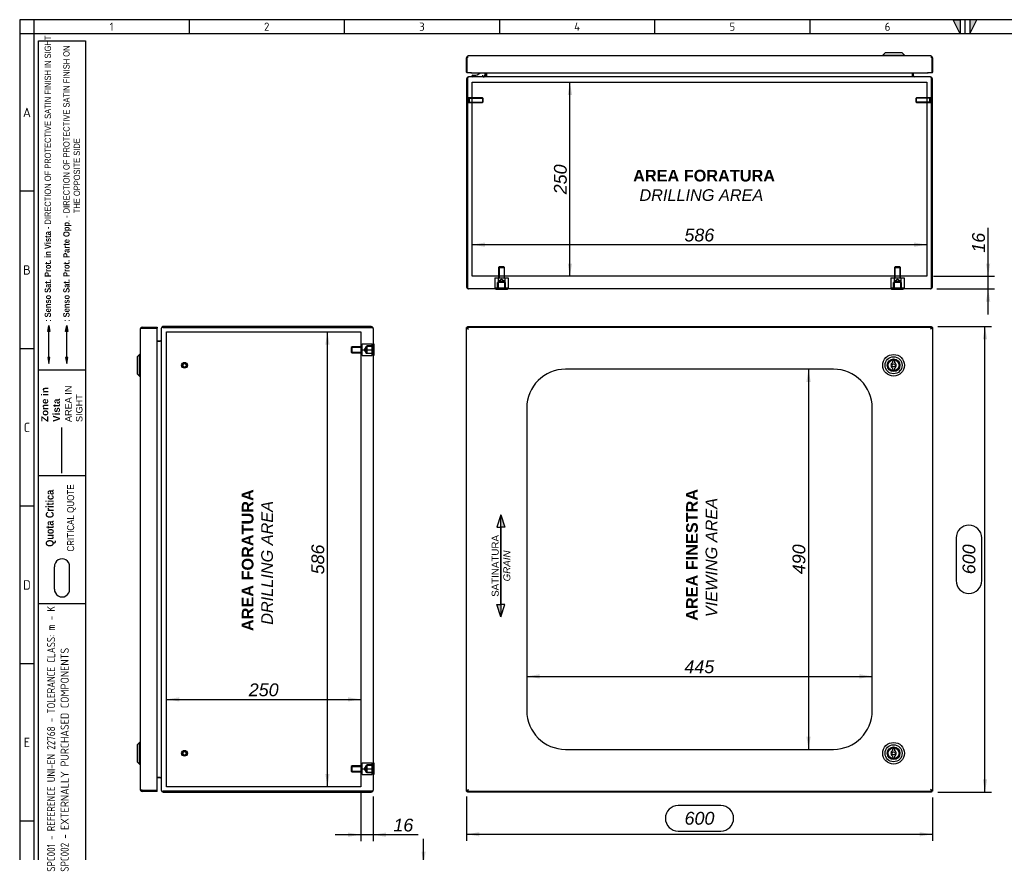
# Model space of a CAD drawing. Extents: x 6 to 412, y 11 to 288.
# Tile 2 of 3: x 6 to 218, y 109 to 288. Entities that reach past the tile are written whole.
import ezdxf
from ezdxf.enums import TextEntityAlignment as Align
from ezdxf.lldxf.tags import DXFTag

# ---------------------------------------------------------------- set-up
doc = ezdxf.new("R2010")
doc.units = 0
doc.layers.get('0').update_dxf_attribs({"linetype": 'CONTINUOUS'})
for name, color, linetype in [('_TRANSLATION', 7, 'CONTINUOUS'), ('AE00417_01', 7, 'CONTINUOUS'), ('AE00907_02', 7, 'CONTINUOUS'), ('C0000000', 7, 'CONTINUOUS'), ('C0000000_04', 7, 'CONTINUOUS'), ('C0000000_05', 7, 'CONTINUOUS'), ('C0000000_08', 7, 'CONTINUOUS'), ('C0000000_22', 7, 'CONTINUOUS'), ('C0000000_65', 7, 'CONTINUOUS'), ('DEFAULT', 7, 'CONTINUOUS'), ('DV2_DEFAULT', 7, 'CONTINUOUS'), ('DV6_DEFAULT', 7, 'CONTINUOUS'), ('SERRATURA_INF', 7, 'CONTINUOUS'), ('SERRATURA_SUP', 7, 'CONTINUOUS')]:
    doc.layers.add(name, color=color, linetype=linetype)
doc.styles.add('SEACAD_ARIAL', font='arial.ttf')
doc.styles.add('SEACAD_ARIALI', font='ariali.ttf')
tags = doc.linetypes.add('CENTER2', pattern=[28.575, 19.05, -3.175, 3.175, -3.175]).pattern_tags.tags
tags[10:11] = [DXFTag(74, 4), DXFTag(75, 0), DXFTag(340, '0'), DXFTag(46, 0.0), DXFTag(50, 0.0), DXFTag(44, 0.0), DXFTag(45, 0.0)]
tags[8:9] = [DXFTag(74, 4), DXFTag(75, 0), DXFTag(340, '0'), DXFTag(46, 0.0), DXFTag(50, 0.0), DXFTag(44, 0.0), DXFTag(45, 0.0)]
tags[6:7] = [DXFTag(74, 4), DXFTag(75, 0), DXFTag(340, '0'), DXFTag(46, 0.0), DXFTag(50, 0.0), DXFTag(44, 0.0), DXFTag(45, 0.0)]
tags[4:5] = [DXFTag(74, 4), DXFTag(75, 0), DXFTag(340, '0'), DXFTag(46, 0.0), DXFTag(50, 0.0), DXFTag(44, 0.0), DXFTag(45, 0.0)]
tags = doc.linetypes.add('DASHDOT2', pattern=[12.7, 6.35, -3.175, 0, -3.175]).pattern_tags.tags
tags[10:11] = [DXFTag(74, 4), DXFTag(75, 0), DXFTag(340, '0'), DXFTag(46, 0.0), DXFTag(50, 0.0), DXFTag(44, 0.0), DXFTag(45, 0.0)]
tags[8:9] = [DXFTag(74, 4), DXFTag(75, 0), DXFTag(340, '0'), DXFTag(46, 0.0), DXFTag(50, 0.0), DXFTag(44, 0.0), DXFTag(45, 0.0)]
tags[6:7] = [DXFTag(74, 4), DXFTag(75, 0), DXFTag(340, '0'), DXFTag(46, 0.0), DXFTag(50, 0.0), DXFTag(44, 0.0), DXFTag(45, 0.0)]
tags[4:5] = [DXFTag(74, 4), DXFTag(75, 0), DXFTag(340, '0'), DXFTag(46, 0.0), DXFTag(50, 0.0), DXFTag(44, 0.0), DXFTag(45, 0.0)]
tags = doc.linetypes.add('HIDDEN2', pattern=[4.7625, 3.175, -1.5875]).pattern_tags.tags
tags[6:7] = [DXFTag(74, 4), DXFTag(75, 0), DXFTag(340, '0'), DXFTag(46, 0.0), DXFTag(50, 0.0), DXFTag(44, 0.0), DXFTag(45, 0.0)]
tags[4:5] = [DXFTag(74, 4), DXFTag(75, 0), DXFTag(340, '0'), DXFTag(46, 0.0), DXFTag(50, 0.0), DXFTag(44, 0.0), DXFTag(45, 0.0)]
doc.dimstyles.new('ISO', dxfattribs={"dimtxt": 0.458333, "dimasz": 0.458333, "dimexe": 0.229167, "dimexo": 0.229167, "dimgap": 0.114583, "dimtad": 1, "dimdec": 1, "dimlfac": 6, "dimtxsty": 'SEACAD_ARIAL', "dimsah": 1, "dimcen": 0.229167, "dimadec": 1, "dimazin": 3, "dimtfac": 0.7, "dimtdec": 3, "dimtmove": 0, "dimatfit": 3})

# ---------------------------------------------------------------- blocks, each defined once
blk = doc.blocks.new('SE')
at = {"layer": 'C0000000_22', "color": 7, "linetype": 'CONTINUOUS'}
for p, q in [((102.17, 221.5), (102.24, 221.46)), ((102.17, 221.5), (102.24, 221.5)), ((102.17, 221.3), (102.17, 221.5)), ((102.46, 221.53), (102.37, 221.7)), ((102.37, 221.7), (102.37, 221.53)), ((102.37, 221.7), (201.97, 221.7)), ((201.97, 221.7), (201.88, 221.53)), ((201.97, 221.7), (201.97, 221.53)), ((202.11, 221.46), (202.17, 221.5)), ((202.17, 221.5), (202.11, 221.5)), ((202.17, 221.5), (202.17, 121.9)), ((102.17, 121.9), (102.17, 122.1)), ((102.24, 121.93), (102.17, 121.9)), ((102.17, 121.9), (102.24, 121.9)), ((102.37, 121.7), (102.46, 121.86)), ((102.37, 121.7), (102.37, 121.86)), ((201.97, 121.7), (102.37, 121.7)), ((201.88, 121.86), (201.97, 121.7)), ((201.97, 121.7), (201.97, 121.86)), ((202.17, 121.9), (202.11, 121.93)), ((202.17, 121.9), (202.11, 121.9))]:
    blk.add_line(p, q, dxfattribs=at)
at = {"layer": 'C0000000_65', "color": 7, "linetype": 'CONTINUOUS'}
for p, q in [((102.17, 221.3), (102.37, 221.3)), ((102.17, 122.1), (102.17, 221.3)), ((102.24, 221.53), (102.24, 221.33)), ((102.24, 221.53), (102.4, 221.53)), ((102.24, 221.33), (102.4, 221.33)), ((102.37, 221.3), (102.59, 221.11)), ((102.43, 221.3), (102.37, 221.3)), ((102.37, 221.3), (102.37, 221.3)), ((102.37, 221.3), (102.37, 221.3)), ((102.4, 221.53), (102.4, 221.33)), ((102.4, 221.53), (201.94, 221.53)), ((102.4, 221.33), (102.59, 221.11)), ((102.57, 221.13), (102.57, 221.13)), ((201.94, 221.33), (201.75, 221.11)), ((201.97, 221.3), (201.75, 221.11)), ((201.77, 221.13), (201.77, 221.13)), ((201.91, 221.3), (201.97, 221.3)), ((201.94, 221.53), (201.94, 221.33)), ((201.94, 221.53), (202.11, 221.53)), ((201.94, 221.33), (202.11, 221.33)), ((202.17, 221.3), (201.97, 221.3)), ((201.97, 221.3), (201.97, 221.3)), ((201.97, 221.3), (201.97, 221.3)), ((202.11, 221.53), (202.11, 221.33)), ((202.17, 221.3), (202.17, 122.1)), ((180.92, 212.53), (123.42, 212.53)), ((115.09, 204.2), (115.09, 139.2)), ((189.25, 139.2), (189.25, 204.2)), ((123.42, 130.86), (180.92, 130.86)), ((102.17, 122.1), (102.37, 122.1)), ((102.24, 121.86), (102.24, 122.06)), ((102.4, 122.06), (102.24, 122.06)), ((102.4, 121.86), (102.24, 121.86)), ((102.37, 122.1), (102.59, 122.28)), ((102.43, 122.1), (102.37, 122.1)), ((102.37, 122.1), (102.37, 122.1)), ((102.37, 122.1), (102.37, 122.1)), ((102.4, 122.06), (102.59, 122.28)), ((102.4, 121.86), (102.4, 122.06)), ((201.94, 121.86), (102.4, 121.86)), ((102.57, 122.26), (102.57, 122.27)), ((201.94, 122.06), (201.75, 122.28)), ((201.97, 122.1), (201.75, 122.28)), ((201.77, 122.27), (201.77, 122.26)), ((201.91, 122.1), (201.97, 122.1)), ((201.94, 121.86), (201.94, 122.06)), ((202.11, 122.06), (201.94, 122.06)), ((202.11, 121.86), (201.94, 121.86)), ((202.17, 122.1), (201.97, 122.1)), ((201.97, 122.1), (201.97, 122.1)), ((201.97, 122.1), (201.97, 122.1)), ((202.11, 121.86), (202.11, 122.06))]:
    blk.add_line(p, q, dxfattribs=at)
for centre, start, end in [((123.42, 204.2), 90, 180), ((180.92, 204.2), 0, 90), ((123.42, 139.2), 180, 270), ((180.92, 139.2), 270, 0)]:
    blk.add_arc(centre, 8.33, start, end, dxfattribs=at)
at = {"layer": 'SERRATURA_INF', "color": 7, "linetype": 'CONTINUOUS'}
for p, q in [((193.59, 130.78), (193.59, 130.56)), ((193.59, 129.5), (193.59, 129.28)), ((194.09, 130.56), (194.09, 130.78)), ((194.09, 129.28), (194.09, 129.5))]:
    blk.add_line(p, q, dxfattribs=at)
for radius in [2.33, 1.83, 1.36, 1.33, 1.17, 0.333]:
    blk.add_circle((193.84, 130.03), radius, dxfattribs=at)
for centre, radius, start, end in [((193.84, 130.03), 0.583, 115.3769, 244.6231), ((193.84, 130.78), 0.25, 0, 180), ((193.84, 129.28), 0.25, 180, 0), ((193.84, 130.03), 0.583, 295.3769, 64.6231)]:
    blk.add_arc(centre, radius, start, end, dxfattribs=at)
at = {"layer": 'SERRATURA_SUP', "color": 7, "linetype": 'CONTINUOUS'}
for p, q in [((193.59, 214.11), (193.59, 213.89)), ((194.09, 213.89), (194.09, 214.11)), ((193.59, 212.84), (193.59, 212.61)), ((194.09, 212.61), (194.09, 212.84))]:
    blk.add_line(p, q, dxfattribs=at)
for radius in [2.33, 1.83, 1.36, 1.33, 1.17, 0.333]:
    blk.add_circle((193.84, 213.36), radius, dxfattribs=at)
for centre, radius, start, end in [((193.84, 213.36), 0.583, 115.3769, 244.6231), ((193.84, 214.11), 0.25, 0, 180), ((193.84, 213.36), 0.583, 295.3769, 64.6231), ((193.84, 212.61), 0.25, 180, 0)]:
    blk.add_arc(centre, radius, start, end, dxfattribs=at)
blk = doc.blocks.new('SE1')
at = {"layer": 'AE00417_01', "color": 7, "linetype": 'HIDDEN2'}
for centre, radius in [((41.62, 213.36), 0.625), ((41.62, 213.36), 0.5), ((41.62, 213.36), 0.417), ((41.62, 213.36), 0.375), ((41.62, 130.03), 0.625), ((41.62, 130.03), 0.5), ((41.62, 130.03), 0.417), ((41.62, 130.03), 0.375)]:
    blk.add_circle(centre, radius, dxfattribs=at)
for centre in [(41.62, 213.36), (41.62, 130.03)]:
    blk.add_arc(centre, 0.397, 255, 195, dxfattribs=at)
at = {"layer": 'C0000000_04', "color": 7, "linetype": 'HIDDEN2'}
for p, q in [((79.75, 216.7), (79.75, 217.95)), ((79.75, 217.95), (81.92, 217.95)), ((81.92, 216.7), (81.92, 217.95)), ((77.58, 217.36), (77.42, 217.2)), ((77.42, 217.2), (77.42, 216.2)), ((77.42, 216.2), (77.58, 216.03)), ((77.45, 217.23), (79.75, 217.23)), ((77.45, 216.16), (79.75, 216.16)), ((77.58, 216.03), (77.58, 217.36)), ((79.75, 217.36), (77.58, 217.36)), ((77.58, 216.03), (79.75, 216.03)), ((79.75, 215.45), (79.75, 216.7)), ((79.75, 216.7), (81.92, 216.7)), ((80.58, 217.39), (80.16, 216.7)), ((80.16, 216.7), (80.58, 216)), ((80.58, 217.39), (80.58, 216)), ((80.75, 217.39), (80.58, 217.39)), ((80.58, 216), (80.75, 216)), ((81.92, 217.53), (80.75, 217.53)), ((80.75, 217.53), (80.75, 215.86)), ((81.92, 217.39), (80.75, 217.39)), ((80.75, 216), (81.92, 216)), ((81.92, 215.86), (80.75, 215.86)), ((81.92, 215.45), (81.92, 216.7)), ((79.75, 215.45), (81.92, 215.45)), ((77.58, 127.36), (77.42, 127.2)), ((77.42, 127.2), (77.42, 126.2)), ((77.45, 127.23), (79.75, 127.23)), ((77.58, 126.03), (77.58, 127.36)), ((79.75, 127.36), (77.58, 127.36)), ((79.75, 126.7), (79.75, 127.95)), ((79.75, 127.95), (81.92, 127.95)), ((80.58, 127.39), (80.16, 126.7)), ((80.58, 127.39), (80.58, 126)), ((80.75, 127.39), (80.58, 127.39)), ((81.92, 127.53), (80.75, 127.53)), ((80.75, 127.53), (80.75, 125.86)), ((81.92, 127.39), (80.75, 127.39)), ((81.92, 126.7), (81.92, 127.95)), ((77.42, 126.2), (77.58, 126.03)), ((77.45, 126.16), (79.75, 126.16)), ((77.58, 126.03), (79.75, 126.03)), ((79.75, 125.45), (79.75, 126.7)), ((79.75, 126.7), (81.92, 126.7)), ((79.75, 125.45), (81.92, 125.45)), ((80.16, 126.7), (80.58, 126)), ((80.58, 126), (80.75, 126)), ((80.75, 126), (81.92, 126)), ((81.92, 125.86), (80.75, 125.86)), ((81.92, 125.45), (81.92, 126.7))]:
    blk.add_line(p, q, dxfattribs=at)
at = {"layer": 'C0000000_05', "color": 7, "linetype": 'CONTINUOUS'}
for p, q in [((82.28, 217.95), (82.12, 217.95)), ((82.28, 217.95), (82.28, 215.45)), ((82.12, 215.45), (82.28, 215.45)), ((82.28, 127.95), (82.12, 127.95)), ((82.28, 127.95), (82.28, 125.45)), ((82.12, 125.45), (82.28, 125.45))]:
    blk.add_line(p, q, dxfattribs=at)
at = {"layer": 'C0000000_22', "color": 7, "linetype": 'CONTINUOUS'}
for p, q in [((36.62, 221.28), (36.62, 122.11)), ((36.62, 221.28), (36.62, 221.28)), ((81.7, 221.7), (37.03, 221.7)), ((37.03, 221.5), (81.7, 221.5)), ((81.7, 221.5), (37.03, 221.5)), ((81.7, 221.5), (82.06, 221.5)), ((82.06, 221.5), (81.7, 221.5)), ((82.12, 221.28), (82.12, 122.11)), ((35.78, 218.56), (36.4, 218.56)), ((36.4, 218.56), (35.78, 218.56)), ((36.62, 218.56), (36.4, 218.56)), ((36.4, 124.83), (35.78, 124.83)), ((35.78, 124.83), (36.4, 124.83)), ((36.4, 124.83), (36.62, 124.83)), ((36.62, 122.11), (36.62, 122.11)), ((37.03, 121.9), (81.7, 121.9)), ((81.7, 121.9), (37.03, 121.9)), ((37.03, 121.7), (81.7, 121.7)), ((82.06, 121.9), (81.7, 121.9)), ((81.7, 121.9), (82.06, 121.9))]:
    blk.add_line(p, q, dxfattribs=at)
for centre, radius, start, end in [((37.03, 221.28), 0.417, 90, 180), ((81.7, 221.28), 0.417, 31.3323, 90), ((81.7, 221.28), 0.417, 0, 31.3323), ((36.4, 218.78), 0.217, 270, 0), ((36.4, 124.61), 0.217, 0, 90), ((37.03, 122.11), 0.417, 180, 270), ((81.7, 122.11), 0.417, 270, 328.6677), ((81.7, 122.11), 0.417, 328.6677, 0)]:
    blk.add_arc(centre, radius, start, end, dxfattribs=at)
for centre, major_axis, ratio, start_param, end_param in [((37.03, 221.28), (-0.417, 0), 0.52, 4.712389, 6.283185), ((81.7, 221.28), (-0.417, 0), 0.997824, 3.141593, 3.688444), ((37.03, 122.11), (0.417, 0), 0.52, 3.141593, 4.712389), ((81.7, 122.11), (-0.417, 0), 0.997824, 2.594742, 3.141593)]:
    blk.add_ellipse(centre, major_axis=major_axis, ratio=ratio, start_param=start_param, end_param=end_param, dxfattribs=at)
at = {"layer": 'C0000000_65', "color": 7, "linetype": 'CONTINUOUS'}
for p, q in [((32.12, 221.11), (32.12, 122.28)), ((32.18, 221.33), (32.53, 221.33)), ((32.53, 221.3), (32.18, 221.3)), ((32.53, 221.53), (35.78, 221.53)), ((32.53, 221.53), (32.53, 221.33)), ((32.53, 221.33), (35.78, 221.33)), ((35.58, 221.3), (32.53, 221.3)), ((33.67, 221.3), (33.67, 221.33)), ((33.67, 221.33), (34.17, 221.33)), ((35.58, 221.33), (34.17, 221.33)), ((35.58, 221.3), (35.78, 221.3)), ((35.78, 221.53), (35.78, 221.33)), ((35.78, 122.1), (35.78, 221.3)), ((32.53, 122.1), (32.18, 122.1)), ((32.18, 122.06), (32.53, 122.06)), ((32.53, 122.1), (35.58, 122.1)), ((32.53, 121.86), (32.53, 122.06)), ((35.78, 122.06), (32.53, 122.06)), ((35.78, 121.86), (32.53, 121.86)), ((33.67, 122.06), (33.67, 122.1)), ((34.17, 122.06), (33.67, 122.06)), ((35.58, 122.06), (34.17, 122.06)), ((35.58, 122.1), (35.78, 122.1)), ((35.78, 121.86), (35.78, 122.06))]:
    blk.add_line(p, q, dxfattribs=at)
for centre, radius, start, end in [((32.53, 221.11), 0.417, 148.6677, 180), ((32.53, 221.11), 0.417, 90, 148.6677), ((32.53, 221.11), 0.217, 90, 122.2042), ((35.58, 221.33), 0.000333, 270, 90), ((35.58, 221.33), 0.2, 350.5187, 0.0953), ((32.53, 122.28), 0.417, 180, 211.3323), ((32.53, 122.28), 0.417, 211.3323, 270), ((32.53, 122.28), 0.217, 237.7958, 270), ((35.58, 122.06), 0.000333, 270, 90), ((35.58, 122.06), 0.2, 359.9047, 9.4813)]:
    blk.add_arc(centre, radius, start, end, dxfattribs=at)
for centre, start_param, end_param in [((32.53, 221.11), 2.594742, 3.141593), ((32.53, 122.28), 3.141593, 3.688444)]:
    blk.add_ellipse(centre, major_axis=(0.417, 0), ratio=0.846154, start_param=start_param, end_param=end_param, dxfattribs=at)
at = {"layer": 'DV2_DEFAULT', "color": 7, "linetype": 'CENTER2'}
for p, q in [((37.78, 122.86), (37.78, 220.53)), ((37.78, 220.53), (79.45, 220.53)), ((79.45, 220.53), (79.45, 122.86)), ((79.45, 122.86), (37.78, 122.86))]:
    blk.add_line(p, q, dxfattribs=at)
at = {"layer": 'SERRATURA_INF', "color": 7, "linetype": 'CONTINUOUS'}
for p, q in [((31.95, 132.36), (31.45, 131.86)), ((31.45, 131.86), (31.45, 128.2)), ((31.95, 127.7), (31.95, 132.36)), ((32.12, 132.36), (31.95, 132.36)), ((31.45, 128.2), (31.95, 127.7)), ((31.95, 127.7), (32.12, 127.7))]:
    blk.add_line(p, q, dxfattribs=at)
at = {"layer": 'SERRATURA_SUP', "color": 7, "linetype": 'CONTINUOUS'}
for p, q in [((31.95, 215.7), (31.45, 215.2)), ((31.95, 211.03), (31.95, 215.7)), ((32.12, 215.7), (31.95, 215.7)), ((31.45, 215.2), (31.45, 211.53)), ((31.45, 211.53), (31.95, 211.03)), ((31.95, 211.03), (32.12, 211.03))]:
    blk.add_line(p, q, dxfattribs=at)
blk = doc.blocks.new('SE5')
at = {"layer": 'AE00417_01', "color": 7, "linetype": 'HIDDEN2'}
for p, q in [((102.54, 270.93), (102.37, 270.93)), ((102.54, 270.93), (102.54, 269.68)), ((102.7, 270.8), (102.7, 269.8)), ((105.58, 270.8), (102.7, 270.8)), ((102.7, 270.7), (105.68, 270.7)), ((105.58, 270.8), (105.58, 269.8)), ((105.7, 270.68), (105.58, 270.8)), ((105.7, 269.93), (105.7, 270.68)), ((198.76, 270.8), (198.64, 270.68)), ((198.64, 270.68), (198.64, 269.93)), ((201.64, 270.7), (198.66, 270.7)), ((198.76, 269.8), (198.76, 270.8)), ((201.64, 270.8), (198.76, 270.8)), ((201.64, 269.8), (201.64, 270.8)), ((201.8, 269.68), (201.8, 270.93)), ((201.97, 270.93), (201.8, 270.93)), ((102.37, 269.68), (102.54, 269.68)), ((102.7, 269.9), (105.68, 269.9)), ((102.7, 269.8), (105.58, 269.8)), ((105.58, 269.8), (105.7, 269.93)), ((198.64, 269.93), (198.76, 269.8)), ((201.64, 269.9), (198.66, 269.9)), ((198.76, 269.8), (201.64, 269.8)), ((201.8, 269.68), (201.97, 269.68))]:
    blk.add_line(p, q, dxfattribs=at)
at = {"layer": 'AE00417_01', "color": 7, "linetype": 'CONTINUOUS'}
for p, q in [((102.37, 270.93), (102.37, 270.93)), ((201.97, 270.93), (201.97, 270.93)), ((102.37, 269.68), (102.37, 269.68)), ((201.97, 269.68), (201.97, 269.68))]:
    blk.add_line(p, q, dxfattribs=at)
at = {"layer": 'AE00417_01', "color": 7, "linetype": 'HIDDEN2'}
for centre, start, end in [((102.62, 270.8), 180, 0), ((201.72, 270.8), 180, 0), ((102.62, 269.8), 0, 180), ((201.72, 269.8), 0, 180)]:
    blk.add_arc(centre, 0.0833, start, end, dxfattribs=at)
at = {"layer": 'AE00907_02', "color": 7, "linetype": 'CONTINUOUS'}
blk.add_line((102.37, 237.46), (102.37, 230.84), dxfattribs=at)
for centre, start, end in [((103.2, 237.46), 178.0727, 180), ((103.2, 230.84), 180, 181.9273)]:
    blk.add_arc(centre, 0.833, start, end, dxfattribs=at)
at = {"layer": 'C0000000', "color": 7, "linetype": 'CONTINUOUS'}
for p, q in [((103.32, 275.47), (103.32, 275.47)), ((103.49, 275.64), (103.8, 275.64)), ((105.57, 275.64), (105.57, 275.3)), ((106.07, 276.14), (106.07, 275.64))]:
    blk.add_line(p, q, dxfattribs=at)
for centre, radius, start, end in [((103.49, 275.47), 0.167, 90, 180), ((103.49, 275.47), 0.167, 180, 270), ((103.8, 277.47), 1.83, 270, 313.235)]:
    blk.add_arc(centre, radius, start, end, dxfattribs=at)
blk.add_open_spline([(105.74, 275.3), (105.76, 275.3), (105.78, 275.3), (105.82, 275.31), (105.85, 275.32), (105.89, 275.34), (105.9, 275.35), (105.94, 275.37), (105.96, 275.38), (106, 275.43), (106.03, 275.47), (106.06, 275.55), (106.07, 275.59), (106.07, 275.64)], degree=3, knots=[0, 0, 0, 0, 0.125, 0.125, 0.25, 0.25, 0.375, 0.375, 0.5, 0.5, 0.75, 0.75, 1, 1, 1, 1], dxfattribs=at)
at = {"layer": 'C0000000_04', "color": 7, "linetype": 'HIDDEN2'}
for p, q in [((109.17, 234.5), (109, 234.34)), ((109, 234.34), (110.34, 234.34)), ((109, 234.34), (109, 232.17)), ((109.13, 234.46), (109.13, 232.17)), ((110.17, 234.5), (109.17, 234.5)), ((110.34, 234.34), (110.17, 234.5)), ((110.21, 234.46), (110.21, 232.17)), ((110.34, 232.17), (110.34, 234.34)), ((194.17, 234.5), (194, 234.34)), ((194, 234.34), (195.34, 234.34)), ((194, 234.34), (194, 232.17)), ((194.13, 234.46), (194.13, 232.17)), ((195.17, 234.5), (194.17, 234.5)), ((195.34, 234.34), (195.17, 234.5)), ((195.21, 234.46), (195.21, 232.17)), ((195.34, 232.17), (195.34, 234.34)), ((108.23, 232.17), (108.95, 232.17)), ((108.23, 232.17), (108.23, 230)), ((108.84, 230), (108.84, 231.17)), ((110.5, 231.17), (108.84, 231.17)), ((108.95, 232.17), (110.39, 232.17)), ((108.95, 232.17), (108.95, 230)), ((109.67, 231.76), (108.97, 231.34)), ((110.37, 231.34), (108.97, 231.34)), ((108.97, 231.34), (108.97, 231.17)), ((108.97, 231.17), (108.97, 230)), ((110.37, 231.34), (109.67, 231.76)), ((110.37, 231.17), (110.37, 231.34)), ((110.37, 230), (110.37, 231.17)), ((110.39, 232.17), (111.11, 232.17)), ((110.39, 232.17), (110.39, 230)), ((110.5, 230), (110.5, 231.17)), ((111.11, 232.17), (111.11, 230)), ((193.23, 232.17), (193.95, 232.17)), ((193.23, 232.17), (193.23, 230)), ((193.84, 230), (193.84, 231.17)), ((195.5, 231.17), (193.84, 231.17)), ((193.95, 232.17), (195.39, 232.17)), ((193.95, 232.17), (193.95, 230)), ((194.67, 231.76), (193.97, 231.34)), ((195.37, 231.34), (193.97, 231.34)), ((193.97, 231.34), (193.97, 231.17)), ((193.97, 231.17), (193.97, 230)), ((195.37, 231.34), (194.67, 231.76)), ((195.37, 231.17), (195.37, 231.34)), ((195.37, 230), (195.37, 231.17)), ((195.39, 232.17), (196.11, 232.17)), ((195.39, 232.17), (195.39, 230)), ((195.5, 230), (195.5, 231.17)), ((196.11, 232.17), (196.11, 230)), ((108.23, 230), (108.95, 230)), ((108.95, 230), (110.39, 230)), ((110.39, 230), (111.11, 230)), ((193.23, 230), (193.95, 230)), ((193.95, 230), (195.39, 230)), ((195.39, 230), (196.11, 230))]:
    blk.add_line(p, q, dxfattribs=at)
at = {"layer": 'C0000000_05', "color": 7, "linetype": 'CONTINUOUS'}
for p, q in [((108.42, 229.8), (108.42, 229.64)), ((110.92, 229.64), (108.42, 229.64)), ((110.92, 229.64), (110.92, 229.8)), ((193.42, 229.8), (193.42, 229.64)), ((195.92, 229.64), (193.42, 229.64)), ((195.92, 229.64), (195.92, 229.8))]:
    blk.add_line(p, q, dxfattribs=at)
at = {"layer": 'C0000000_08', "color": 7, "linetype": 'CONTINUOUS'}
for p, q in [((102.37, 271.19), (102.37, 271.19)), ((102.37, 259.19), (102.37, 259.19))]:
    blk.add_line(p, q, dxfattribs=at)
at = {"layer": 'C0000000_22', "color": 7, "linetype": 'CONTINUOUS'}
for p, q in [((102.17, 274.89), (102.17, 230.22)), ((102.37, 274.89), (102.37, 237.46)), ((102.37, 230.22), (102.37, 274.89)), ((102.59, 275.3), (102.59, 275.3)), ((201.75, 275.3), (102.59, 275.3)), ((106.22, 276.14), (106.22, 275.52)), ((106.42, 276.14), (106.42, 275.52)), ((106.42, 275.52), (106.42, 276.14)), ((106.42, 275.52), (106.42, 275.3)), ((197.92, 275.52), (197.92, 276.14)), ((197.92, 276.14), (197.92, 275.52)), ((197.92, 275.52), (197.92, 275.3)), ((198.12, 275.52), (198.12, 276.14)), ((201.75, 275.3), (201.75, 275.3)), ((201.97, 274.89), (201.97, 230.22)), ((201.97, 230.22), (201.97, 274.89)), ((202.17, 230.22), (202.17, 274.89)), ((102.37, 230.84), (102.37, 230.22)), ((102.37, 229.86), (102.37, 230.22)), ((102.37, 230.22), (102.37, 229.86)), ((201.75, 229.8), (102.59, 229.8)), ((201.97, 230.22), (201.97, 229.86)), ((201.97, 229.86), (201.97, 230.22))]:
    blk.add_line(p, q, dxfattribs=at)
for centre, radius, start, end in [((102.59, 274.89), 0.417, 90, 180), ((106, 275.52), 0.217, 270, 0), ((106, 275.52), 0.417, 328.6677, 0), ((198.34, 275.52), 0.417, 180, 211.3323), ((198.34, 275.52), 0.217, 180, 270), ((201.75, 274.89), 0.417, 0, 90), ((102.59, 230.22), 0.417, 180, 238.6677), ((102.59, 230.22), 0.417, 238.6677, 270), ((201.75, 230.22), 0.417, 270, 301.3323), ((201.75, 230.22), 0.417, 301.3323, 0)]:
    blk.add_arc(centre, radius, start, end, dxfattribs=at)
for centre, major_axis, ratio, start_param, end_param in [((102.59, 274.89), (0, -0.417), 0.52, 3.141593, 4.712389), ((201.75, 274.89), (0, 0.417), 0.52, 4.712389, 6.283185), ((102.59, 230.22), (0, 0.417), 0.997824, 2.594742, 3.141593), ((201.75, 230.22), (0, 0.417), 0.997824, 3.141593, 3.688444)]:
    blk.add_ellipse(centre, major_axis=major_axis, ratio=ratio, start_param=start_param, end_param=end_param, dxfattribs=at)
at = {"layer": 'C0000000_65', "color": 7, "linetype": 'CONTINUOUS'}
for p, q in [((102.17, 276.34), (102.17, 279.39)), ((102.4, 279.39), (102.24, 279.39)), ((102.24, 279.39), (102.24, 276.14)), ((102.37, 279.74), (102.37, 279.39)), ((102.4, 279.39), (102.4, 279.74)), ((201.75, 279.8), (102.59, 279.8)), ((201.94, 279.39), (201.94, 279.74)), ((202.11, 279.39), (201.94, 279.39)), ((201.97, 279.74), (201.97, 279.39)), ((202.11, 276.14), (202.11, 279.39)), ((202.17, 279.39), (202.17, 276.34)), ((103.09, 276.14), (102.24, 276.14)), ((103.09, 276.14), (103.09, 276.34)), ((103.09, 276.34), (103.09, 276.34)), ((103.09, 276.34), (103.09, 276.34)), ((103.09, 276.34), (103.09, 276.14)), ((103.09, 276.14), (201.25, 276.14)), ((201.25, 276.34), (201.25, 276.34)), ((201.25, 276.14), (201.25, 276.34)), ((201.25, 276.34), (201.25, 276.34)), ((201.25, 276.34), (201.25, 276.14)), ((202.11, 276.14), (201.25, 276.14))]:
    blk.add_line(p, q, dxfattribs=at)
for centre, radius, start, end in [((102.59, 279.39), 0.417, 121.3323, 180), ((102.59, 279.39), 0.417, 90, 121.3323), ((102.59, 279.39), 0.217, 147.7273, 180), ((201.75, 279.39), 0.417, 58.6677, 90), ((201.75, 279.39), 0.217, 0, 32.2727), ((201.75, 279.39), 0.417, 0, 58.6677), ((102.37, 276.34), 0.2, 180, 227.8905), ((201.97, 276.34), 0.2, 312.1095, 0)]:
    blk.add_arc(centre, radius, start, end, dxfattribs=at)
for centre, start_param, end_param in [((102.59, 279.39), 3.141593, 3.688444), ((201.75, 279.39), 2.594742, 3.141593)]:
    blk.add_ellipse(centre, major_axis=(0, -0.417), ratio=0.845517, start_param=start_param, end_param=end_param, dxfattribs=at)
at = {"layer": 'DV6_DEFAULT', "color": 7, "linetype": 'CENTER2'}
for p, q in [((103.34, 232.47), (103.34, 274.14)), ((103.34, 274.14), (201, 274.14)), ((201, 274.14), (201, 232.47)), ((201, 232.47), (103.34, 232.47))]:
    blk.add_line(p, q, dxfattribs=at)
at = {"layer": 'SERRATURA_INF', "color": 7, "linetype": 'CONTINUOUS'}
for p, q in [((192, 280.47), (191.5, 279.97)), ((191.5, 279.97), (196.17, 279.97)), ((191.5, 279.97), (191.5, 279.8)), ((195.67, 280.47), (192, 280.47)), ((196.17, 279.97), (195.67, 280.47)), ((196.17, 279.8), (196.17, 279.97))]:
    blk.add_line(p, q, dxfattribs=at)
blk = doc.blocks.new('DMBLK174')
at = {"layer": 'DEFAULT', "linetype": 'CONTINUOUS'}
for points in [[(76.7, 112.09), (79.45, 112.55), (76.7, 113.01)], [(84.87, 112.09), (84.87, 113.01), (82.12, 112.55)]]:
    blk.add_hatch(color=7, dxfattribs=at).paths.add_polyline_path(points)
at = {"layer": 'DEFAULT', "color": 7, "linetype": 'CONTINUOUS'}
for p, q in [((79.45, 121.49), (79.45, 111.18)), ((82.12, 120.74), (82.12, 111.18)), ((91.76, 112.55), (73.95, 112.55))]:
    blk.add_line(p, q, dxfattribs=at)
at = {"layer": 'DEFAULT', "color": 7, "linetype": 'CONTINUOUS', "style": 'SEACAD_ARIALI'}
blk.add_text('16', height=2.75, dxfattribs=at).set_placement((86.46, 115.99), align=Align.TOP_LEFT)
blk = doc.blocks.new('DMBLK175')
at = {"layer": 'DEFAULT', "linetype": 'CONTINUOUS'}
for points in [[(71.84, 217.78), (72.76, 217.78), (72.3, 220.53)], [(71.84, 125.61), (72.3, 122.86), (72.76, 125.61)]]:
    blk.add_hatch(color=7, dxfattribs=at).paths.add_polyline_path(points)
at = {"layer": 'DEFAULT', "color": 7, "linetype": 'CONTINUOUS'}
blk.add_line((72.3, 122.86), (72.3, 220.53), dxfattribs=at)
at = {"layer": 'DEFAULT', "color": 7, "linetype": 'CONTINUOUS', "style": 'SEACAD_ARIALI'}
blk.add_text('586', height=2.75, rotation=90, dxfattribs=at).set_placement((68.86, 168.46), align=Align.TOP_LEFT)
blk = doc.blocks.new('DMBLK176')
at = {"layer": 'DEFAULT', "linetype": 'CONTINUOUS'}
for points in [[(40.53, 142.06), (37.78, 141.61), (40.53, 141.15)], [(76.7, 142.06), (76.7, 141.15), (79.45, 141.61)]]:
    blk.add_hatch(color=7, dxfattribs=at).paths.add_polyline_path(points)
at = {"layer": 'DEFAULT', "color": 7, "linetype": 'CONTINUOUS'}
blk.add_line((37.78, 141.61), (79.45, 141.61), dxfattribs=at)
at = {"layer": 'DEFAULT', "color": 7, "linetype": 'CONTINUOUS', "style": 'SEACAD_ARIALI'}
blk.add_text('250', height=2.75, dxfattribs=at).set_placement((55.41, 145.04), align=Align.TOP_LEFT)
blk = doc.blocks.new('DMBLK177')
at = {"layer": 'DEFAULT', "linetype": 'CONTINUOUS'}
for points in [[(214.59, 235.22), (213.68, 235.22), (214.13, 232.47)], [(214.59, 227.05), (214.13, 229.8), (213.68, 227.05)]]:
    blk.add_hatch(color=7, dxfattribs=at).paths.add_polyline_path(points)
at = {"layer": 'DEFAULT', "color": 7, "linetype": 'CONTINUOUS'}
for p, q in [((214.13, 224.3), (214.13, 242.85)), ((202.38, 232.47), (215.51, 232.47)), ((203.13, 229.8), (215.51, 229.8))]:
    blk.add_line(p, q, dxfattribs=at)
at = {"layer": 'DEFAULT', "color": 7, "linetype": 'CONTINUOUS', "style": 'SEACAD_ARIALI'}
blk.add_text('16', height=2.75, rotation=90, dxfattribs=at).set_placement((210.7, 237.55), align=Align.TOP_LEFT)
blk = doc.blocks.new('DMBLK178')
at = {"layer": 'DEFAULT', "linetype": 'CONTINUOUS'}
for points in [[(123.89, 271.39), (124.81, 271.39), (124.35, 274.14)], [(123.89, 235.22), (124.35, 232.47), (124.81, 235.22)]]:
    blk.add_hatch(color=7, dxfattribs=at).paths.add_polyline_path(points)
at = {"layer": 'DEFAULT', "color": 7, "linetype": 'CONTINUOUS'}
blk.add_line((124.35, 232.47), (124.35, 274.14), dxfattribs=at)
at = {"layer": 'DEFAULT', "color": 7, "linetype": 'CONTINUOUS', "style": 'SEACAD_ARIALI'}
blk.add_text('250', height=2.75, rotation=90, dxfattribs=at).set_placement((120.92, 250.09), align=Align.TOP_LEFT)
blk = doc.blocks.new('DMBLK179')
at = {"layer": 'DEFAULT', "linetype": 'CONTINUOUS'}
for points in [[(106.09, 239.73), (103.34, 239.27), (106.09, 238.81)], [(198.25, 239.73), (198.25, 238.81), (201, 239.27)]]:
    blk.add_hatch(color=7, dxfattribs=at).paths.add_polyline_path(points)
at = {"layer": 'DEFAULT', "color": 7, "linetype": 'CONTINUOUS'}
blk.add_line((103.34, 239.27), (201, 239.27), dxfattribs=at)
at = {"layer": 'DEFAULT', "color": 7, "linetype": 'CONTINUOUS', "style": 'SEACAD_ARIALI'}
blk.add_text('586', height=2.75, dxfattribs=at).set_placement((148.93, 242.71), align=Align.TOP_LEFT)
blk = doc.blocks.new('DMBLK180')
at = {"layer": 'DEFAULT', "linetype": 'CONTINUOUS'}
for points in [[(92.48, 108.94), (92.94, 106.19), (93.39, 108.94)], [(92.48, 100.77), (93.39, 100.77), (92.94, 103.52)]]:
    blk.add_hatch(color=7, dxfattribs=at).paths.add_polyline_path(points)
at = {"layer": 'DEFAULT', "color": 7, "linetype": 'CONTINUOUS'}
for p, q in [((92.94, 95.49), (92.94, 111.69)), ((101.21, 106.19), (91.56, 106.19)), ((101.96, 103.52), (91.56, 103.52))]:
    blk.add_line(p, q, dxfattribs=at)
at = {"layer": 'DEFAULT', "color": 7, "linetype": 'CONTINUOUS', "style": 'SEACAD_ARIALI'}
blk.add_text('16', height=2.75, rotation=90, dxfattribs=at).set_placement((89.5, 96.45), align=Align.TOP_LEFT)
blk = doc.blocks.new('DMBLK195')
at = {"layer": 'DEFAULT', "linetype": 'CONTINUOUS'}
for points in [[(104.92, 112.18), (104.92, 113.1), (102.17, 112.64)], [(199.42, 112.18), (202.17, 112.64), (199.42, 113.1)]]:
    blk.add_hatch(color=7, dxfattribs=at).paths.add_polyline_path(points)
at = {"layer": 'DEFAULT', "color": 7, "linetype": 'CONTINUOUS'}
for p, q in [((102.17, 120.72), (102.17, 111.26)), ((202.17, 120.52), (202.17, 111.26)), ((156.75, 118.82), (147.59, 118.82)), ((102.17, 112.64), (202.17, 112.64)), ((147.59, 113.32), (156.75, 113.32))]:
    blk.add_line(p, q, dxfattribs=at)
for centre, start, end in [((147.59, 116.07), 90, 270), ((156.75, 116.07), 270, 90)]:
    blk.add_arc(centre, 2.75, start, end, dxfattribs=at)
at = {"layer": 'DEFAULT', "color": 7, "linetype": 'CONTINUOUS', "style": 'SEACAD_ARIALI'}
blk.add_text('600', height=2.75, dxfattribs=at).set_placement((148.96, 117.45), align=Align.TOP_LEFT)
blk = doc.blocks.new('DMBLK196')
at = {"layer": 'DEFAULT', "linetype": 'CONTINUOUS'}
for points in [[(213.91, 218.95), (213.45, 221.7), (212.99, 218.95)], [(213.91, 124.45), (212.99, 124.45), (213.45, 121.7)]]:
    blk.add_hatch(color=7, dxfattribs=at).paths.add_polyline_path(points)
at = {"layer": 'DEFAULT', "color": 7, "linetype": 'CONTINUOUS'}
for p, q in [((203.35, 221.7), (214.82, 221.7)), ((213.45, 121.7), (213.45, 221.7)), ((207.26, 176.28), (207.26, 167.11)), ((212.76, 167.11), (212.76, 176.28)), ((203.35, 121.7), (214.82, 121.7))]:
    blk.add_line(p, q, dxfattribs=at)
for centre, start, end in [((210.01, 176.28), 0, 180), ((210.01, 167.11), 180, 0)]:
    blk.add_arc(centre, 2.75, start, end, dxfattribs=at)
at = {"layer": 'DEFAULT', "color": 7, "linetype": 'CONTINUOUS', "style": 'SEACAD_ARIALI'}
blk.add_text('600', height=2.75, rotation=90, dxfattribs=at).set_placement((208.64, 168.49), align=Align.TOP_LEFT)
blk = doc.blocks.new('DMBLK197')
at = {"layer": 'DEFAULT', "linetype": 'CONTINUOUS'}
for points in [[(175.12, 209.78), (176.04, 209.78), (175.58, 212.53)], [(175.12, 133.61), (175.58, 130.86), (176.04, 133.61)]]:
    blk.add_hatch(color=7, dxfattribs=at).paths.add_polyline_path(points)
at = {"layer": 'DEFAULT', "color": 7, "linetype": 'CONTINUOUS'}
blk.add_line((175.58, 212.53), (175.58, 130.86), dxfattribs=at)
at = {"layer": 'DEFAULT', "color": 7, "linetype": 'CONTINUOUS', "style": 'SEACAD_ARIALI'}
blk.add_text('490', height=2.75, rotation=90, dxfattribs=at).set_placement((172.14, 168.49), align=Align.TOP_LEFT)
blk = doc.blocks.new('DMBLK198')
at = {"layer": 'DEFAULT', "linetype": 'CONTINUOUS'}
for points in [[(117.84, 147.01), (115.09, 146.55), (117.84, 146.09)], [(186.5, 147.01), (186.5, 146.09), (189.25, 146.55)]]:
    blk.add_hatch(color=7, dxfattribs=at).paths.add_polyline_path(points)
at = {"layer": 'DEFAULT', "color": 7, "linetype": 'CONTINUOUS'}
blk.add_line((115.09, 146.55), (189.25, 146.55), dxfattribs=at)
at = {"layer": 'DEFAULT', "color": 7, "linetype": 'CONTINUOUS', "style": 'SEACAD_ARIALI'}
blk.add_text('445', height=2.75, dxfattribs=at).set_placement((148.93, 149.99), align=Align.TOP_LEFT)
blk = doc.blocks.new('SENSOSATINATURA')
at = {"linetype": 'CONTINUOUS'}
for points in [[(0.08, 10.48), (0.08, 7.83), (0.92, 7.83)], [(0.16, 7.83), (0, 7.83), (0, -8.73), (0.16, -8.73)], [(0.08, -11.38), (0.08, -8.73), (-0.76, -8.73)]]:
    blk.add_hatch(color=7, dxfattribs=at).paths.add_polyline_path(points)
at = {"color": 7, "linetype": 'CONTINUOUS'}
for p, q in [((0.08, 10.48), (-0.76, 7.83)), ((-0.76, 7.83), (0, 7.83)), ((0.08, -11.38), (0.92, -8.73)), ((0.92, -8.73), (0.16, -8.73))]:
    blk.add_line(p, q, dxfattribs=at)
for points in [[(0.08, 10.48), (0.92, 7.83), (0.08, 7.83), (0.08, 10.48)], [(0.16, 7.83), (0, 7.83), (0, -8.73), (0.16, -8.73), (0.16, 7.83)], [(0.08, -11.38), (-0.76, -8.73), (0.08, -8.73), (0.08, -11.38)]]:
    blk.add_lwpolyline(points, dxfattribs=at)
at = {"insert": (2.13, -0.46), "char_height": 1.5, "width": 16.3187, "attachment_point": 8, "rotation": 90}
blk.add_mtext('{\\fArial|b0||i0||c0|p34;\\C7;\\H1.5;\\W1.;SATINATURA \\P}{\\fArial|b0||i1||c0|p34;\\C7;\\H1.5;\\W1.;GRAIN\\P}', dxfattribs=at)
blk = doc.blocks.new('BLOCCO1')
at = {"layer": '_TRANSLATION', "color": 7}
blk.add_blockref('SENSOSATINATURA', (-3.03, -0.96), dxfattribs=at)

msp = doc.modelspace()

# ---------------------------------------------------------------- hatches: boundary and pattern name
at = {"linetype": 'CONTINUOUS'}
for points in [[(208.154, 287.588), (206.639, 287.588), (208.154, 284.56)], [(210.173, 287.588), (210.173, 284.56), (211.687, 287.588)], [(12.243, 220.628), (12.68, 220.628), (12.461, 221.936)], [(16.101, 220.628), (16.537, 220.628), (16.319, 221.936)], [(12.243, 215.067), (12.461, 213.759), (12.68, 215.067)], [(16.101, 215.067), (16.319, 213.759), (16.537, 215.067)]]:
    msp.add_hatch(color=7, dxfattribs=at).paths.add_polyline_path(points)

# ---------------------------------------------------------------- linework, layer by layer
at = {"color": 7, "linetype": 'CONTINUOUS'}
for p, q in [((6.234, 287.588), (6.234, 10.959)), ((412.092, 287.588), (6.234, 287.588)), ((42.58, 287.588), (42.58, 284.56)), ((75.897, 287.588), (75.897, 284.56)), ((109.213, 287.588), (109.213, 284.56)), ((142.53, 287.588), (142.53, 284.56)), ((175.847, 287.588), (175.847, 284.56)), ((209.163, 287.588), (209.163, 284.56)), ((9.263, 250.738), (6.234, 250.738)), ((12.461, 215.067), (12.461, 220.628)), ((9.263, 216.917), (6.234, 216.917)), ((20.369, 212.348), (10.273, 212.348)), ((20.369, 189.648), (10.273, 189.648)), ((20.369, 189.648), (10.273, 189.648)), ((9.263, 183.095), (6.234, 183.095)), ((13.69, 165.299), (13.69, 170.107)), ((16.961, 165.299), (16.961, 170.107)), ((20.369, 162.148), (10.273, 162.148)), ((9.263, 149.274), (6.234, 149.274)), ((9.263, 115.452), (6.234, 115.452))]:
    msp.add_line(p, q, dxfattribs=at)
at = {"color": 7, "linetype": 'HIDDEN2'}
msp.add_line((16.319, 215.067), (16.319, 220.628), dxfattribs=at)
at = {"color": 7, "linetype": 'DASHDOT2'}
msp.add_line((15.278, 190.21), (15.278, 200.023), dxfattribs=at)
at = {"color": 7, "linetype": 'CONTINUOUS'}
for points in [[(208.154, 287.588), (208.154, 284.56), (206.639, 287.588), (208.154, 287.588)], [(210.173, 287.588), (210.173, 284.56), (211.687, 287.588), (210.173, 287.588)], [(12.243, 220.628), (12.461, 221.936), (12.68, 220.628), (12.243, 220.628)], [(16.101, 220.628), (16.319, 221.936), (16.537, 220.628), (16.101, 220.628)], [(12.243, 215.067), (12.461, 213.759), (12.68, 215.067), (12.243, 215.067)], [(16.101, 215.067), (16.319, 213.759), (16.537, 215.067), (16.101, 215.067)]]:
    msp.add_lwpolyline(points, dxfattribs=at)
at = {"layer": 'DEFAULT', "color": 7, "linetype": 'CONTINUOUS'}
for p, q in [((9.263, 287.588), (9.263, 10.959)), ((412.092, 284.56), (6.234, 284.56)), ((10.273, 28.5), (10.273, 283.045)), ((10.273, 283.045), (20.369, 283.045)), ((20.369, 283.045), (20.369, 28.5))]:
    msp.add_line(p, q, dxfattribs=at)
for centre, start, end in [((15.325, 170.155), 358.29915, 181.70085), ((15.325, 165.25), 178.29915, 1.70085)]:
    msp.add_arc(centre, 1.636, start, end, dxfattribs=at)

# ---------------------------------------------------------------- block references
at = {"layer": '_TRANSLATION', "color": 7}
msp.add_blockref('BLOCCO1', (112.472, 171.696), dxfattribs=at)
at = {"layer": 'DEFAULT'}
for name in ['SE5', 'SE1', 'SE']:
    msp.add_blockref(name, (0, 0), dxfattribs=at)

# ---------------------------------------------------------------- texts
for s, insert, char_height, width, attachment_point in [('{\\fSolid Edge ANSI|b0||i0||c0|p34;\\C7;\\H1.766793;\\W1.;1}', (25.952, 286.074), 1.76679, 1.98765, 5), ('{\\fSolid Edge ANSI|b0||i0||c0|p34;\\C7;\\H1.766793;\\W1.;2}', (59.268, 285.196), 1.76679, 1.98765, 8), ('{\\fSolid Edge ANSI|b0||i0||c0|p34;\\C7;\\H1.766793;\\W1.;3}', (92.585, 285.196), 1.76679, 1.98765, 8), ('{\\fSolid Edge ANSI|b0||i0||c0|p34;\\C7;\\H1.766793;\\W1.;4}', (125.902, 285.196), 1.76679, 1.98765, 8), ('{\\fSolid Edge ANSI|b0||i0||c0|p34;\\C7;\\H1.766793;\\W1.;5}', (159.218, 285.196), 1.76679, 1.98765, 8), ('{\\fSolid Edge ANSI|b0||i0||c0|p34;\\C7;\\H1.766793;\\W1.;6}', (192.535, 285.196), 1.76679, 1.98765, 8), ('{\\fSolid Edge ANSI|b0||i0||c0|p34;\\C7;\\H2.019192;\\W1.;A}', (7.783, 266.645), 2.01919, 2.2716, 8), ('{\\fSolid Edge ANSI|b0||i0||c0|p34;\\C7;\\H2.019192;\\W1.;B}', (7.787, 232.824), 2.01919, 2.524, 8), ('{\\fSolid Edge ANSI|b0||i0||c0|p34;\\C7;\\H2.019192;\\W1.;C}', (7.785, 199.002), 2.01919, 2.3978, 8), ('{\\fSolid Edge ANSI|b0||i0||c0|p34;\\C7;\\H2.019192;\\W1.;D}', (7.787, 165.181), 2.01919, 2.524, 8), ('{\\fSolid Edge ANSI|b0||i0||c0|p34;\\C7;\\H2.019192;\\W1.;E}', (7.785, 131.359), 2.01919, 2.3978, 8)]:
    msp.add_mtext(s, dxfattribs=dict(insert=insert, char_height=char_height, width=width, attachment_point=attachment_point))
at = {"rotation": 90}
for s, insert, char_height, width, attachment_point in [('{\\fArial Narrow|b0||i0||c0|p34;\\C7;\\H1.35;\\W1.;: }{\\fArial Narrow|b1||i0||c0|p34;\\C7;\\H1.35;\\W1.;Senso Sat. Prot. in Vista }{\\fArial Narrow|b0||i0||c0|p34;\\C7;\\H1.35;\\W1.;- DIRECTION OF PROTECTIVE SATIN FINISH IN SIGHT}', (12.959, 222.755), 1.35, 58.95733, 7), ('{\\fArial Narrow|b0||i0||c0|p34;\\C7;\\H1.35;\\W1.;: }{\\fArial Narrow|b1||i0||c0|p34;\\C7;\\H1.35;\\W1.;Senso Sat. Prot. Parte Opp}{\\fArial Narrow|b0||i0||c0|p34;\\C7;\\H1.35;\\W1.;. - DIRECTION OF PROTECTIVE SATIN FINISH ON\\P}{\\fArial Narrow|b0||i0||c0|p34;\\C7;\\H1.35;\\W1.;                                                    THE OPPOSITE SIDE}', (19.204, 222.761), 1.35, 61.02057, 7), ('{\\fArial|b1||i0||c0|p34;\\C7;\\H1.5;\\W1.;Zone in\\P}{\\fArial|b1||i0||c0|p34;\\C7;\\H1.5;\\W1.;Vista}', (14.878, 201.208), 1.5, 8.0532, 7), ('{\\fArial|b0||i0||c0|p34;\\C7;\\H1.4;\\W1.;AREA IN\\P}{\\fArial|b0||i0||c0|p34;\\C7;\\H1.4;\\W1.;SIGHT}', (19.728, 201.18), 1.4, 8.09917, 7), ('{\\fArial Narrow|b0||i0||c0|p34;\\C7;\\H1.5;\\W1.;CRITICAL QUOTE}', (18.327, 173.363), 1.5, 14.77453, 7), ('{\\fArial Narrow|b1||i0||c0|p34;\\C7;\\H1.7;\\W1.;Quota Critica}', (14.024, 174.388), 1.7, 12.74726, 7), ('{\\fSolid Edge ANSI|b0|i0|c0|p34;\\W0.84600x;\\C7;SPC001 - REFERENCE UNI-EN 22768 - TOLERANCE CLASS: m - K}\\P{\\fSolid Edge ANSI|b0|i0|c0|p34;\\W0.84600x;\\C7;SPC002 - }{\\fSolid Edge ANSI|b0|i0|c0|p34;\\W0.94000x;\\C7;EXTERNALLY PURCHASED COMPONENTS}', (12.101, 104.605), 1.75, 56.68133, 1)]:
    msp.add_mtext(s, dxfattribs=dict(at, insert=insert, char_height=char_height, width=width, attachment_point=attachment_point))
at = {"layer": '_TRANSLATION', "insert": (152.569, 251.989), "char_height": 3, "width": 34.96354, "attachment_point": 5}
msp.add_mtext('{\\fArial|b0||i0||c0|p34;\\C7;\\H3.;\\W1.; }{\\fArial|b1||i0||c0|p34;\\C7;\\H2.5;\\W1.;AREA FORATURA \\P}{\\fArial|b0||i1||c0|p34;\\C7;\\H2.5;\\W1.;DRILLING AREA}', dxfattribs=at)
at = {"layer": '_TRANSLATION', "char_height": 3, "attachment_point": 5, "rotation": 90}
for s, insert, width in [('{\\fArial|b0||i0||c0|p34;\\C7;\\H3.;\\W1.; }{\\fArial|b1||i0||c0|p34;\\C7;\\H2.5;\\W1.;AREA FORATURA \\P}{\\fArial|b0||i1||c0|p34;\\C7;\\H2.5;\\W1.;DRILLING AREA}', (57.268, 170.929), 34.96354), ('{\\fArial|b0||i0||c0|p34;\\C7;\\H3.;\\W1.; }{\\fArial|b1||i0||c0|p34;\\C7;\\H2.5;\\W1.;AREA FINESTRA\\P}{\\fArial|b0||i1||c0|p34;\\C7;\\H2.5;\\W1.;VIEWING AREA}', (152.656, 172.068), 31.66354)]:
    msp.add_mtext(s, dxfattribs=dict(at, insert=insert, width=width))

# ---------------------------------------------------------------- dimensions: what is measured, and where the dimension line sits
at = {"layer": 'DEFAULT', "color": 7, "linetype": 'CONTINUOUS'}
for base, p1, p2, angle, picture, middle, dimtype in [((124.353, 232.469), (201.005, 232.469), (201.005, 274.136), 90, 'DMBLK178', (124.353, 253.302), 161), ((214.134, 232.469), (102.588, 229.802), (103.338, 232.469), 90, 'DMBLK177', (214.134, 236.585), 160), ((103.338, 239.269), (103.338, 232.469), (201.005, 232.469), 0, 'DMBLK179', (152.172, 239.269), 161), ((72.297, 122.863), (79.449, 122.863), (79.449, 220.529), 90, 'DMBLK175', (72.297, 171.696), 161), ((213.448, 121.696), (201.971, 121.696), (201.971, 221.696), 90, 'DMBLK196', (213.448, 171.696), 161), ((175.579, 212.529), (180.921, 212.529), (180.921, 130.863), 270, 'DMBLK197', (175.579, 171.696), 161), ((115.088, 146.553), (115.088, 139.196), (189.255, 139.196), 0, 'DMBLK198', (152.171, 146.553), 161), ((37.782, 141.605), (37.782, 122.863), (79.449, 122.863), 0, 'DMBLK176', (58.616, 141.605), 161), ((102.171, 112.637), (102.171, 122.096), (202.172, 121.896), 359.88568, 'DMBLK195', (152.171, 112.637), 161), ((92.937, 106.189), (103.338, 103.522), (102.588, 106.189), 90, 'DMBLK180', (92.937, 101.754), 160)]:
    dim = msp.add_linear_dim(base=base, p1=p1, p2=p2, angle=angle, text='\\A1;<>', dimstyle='ISO', override={"dimtxt": 2.75, "dimasz": 2.75, "dimexe": 1.375, "dimexo": 1.375, "dimgap": 0.6875, "dimcen": 1.375}, dxfattribs=at)
    dim.commit()
    dim.dimension.update_dxf_attribs({"geometry": picture, "text_midpoint": middle, "dimtype": dimtype})
dim = msp.add_linear_dim(base=(79.449, 112.552), p1=(82.116, 122.113), p2=(79.449, 122.863), text='\\A1;<>', dimstyle='ISO', override={"dimtxt": 2.75, "dimasz": 2.75, "dimexe": 1.375, "dimexo": 1.375, "dimgap": 0.6875, "dimcen": 1.375}, dxfattribs=at)
dim.commit()
dim.dimension.update_dxf_attribs({"geometry": 'DMBLK174', "text_midpoint": (85.493, 112.552), "dimtype": 160})

doc.saveas('drawing.dxf')
